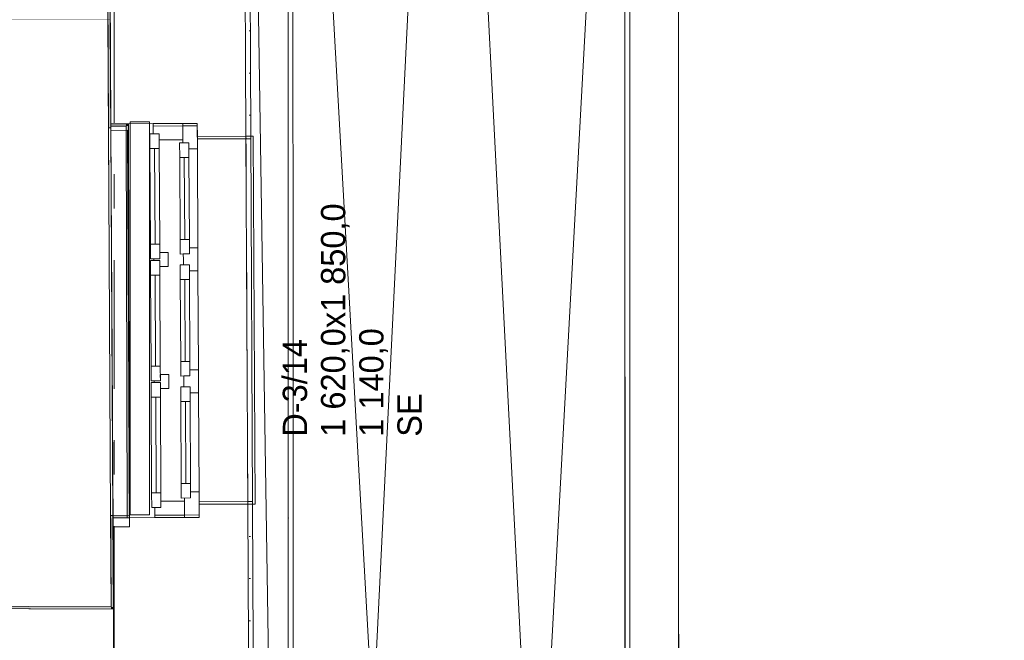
# Model space of a CAD drawing. Header units: millimetres. Extents: x 74467 to 235410, y -65 to 114857.
# Tile 200 of 256: x 138804 to 142853, y 61841 to 64392. Entities that reach past the tile are written whole.
import ezdxf
from ezdxf.enums import TextEntityAlignment as Align

# ---------------------------------------------------------------- set-up
doc = ezdxf.new("R2010")
doc.units = ezdxf.units.MM
doc.header["$MEASUREMENT"] = 0
for name, pattern in [('Katkend', [423.333333, 211.666667, -211.666667]), ('Katkend topelt', [1093.611073, 529.166651, -211.666656, 141.111112, -211.666656]), ('Wipeout_Contour', [1000, 0, -1000])]:
    doc.linetypes.add(name, pattern=pattern)
for name, color, linetype in [('00 2D joon.AR', 7, 'Continuous'), ('00 Kunstikonkursi LÜ jaoks asendi 2D', 7, 'Continuous'), ('00 Teljed.AR', 7, 'Continuous'), ('1153 Tugimüürid.AS', 7, 'Continuous'), ('1153 Välispiirded.AS', 7, 'Continuous'), ('1232 Välisseinad.AR', 7, 'Continuous'), ('1232 Välisseinad.VANA', 7, 'Continuous'), ('1235 Vahelaed.VANA', 7, 'Continuous'), ('1311 Siseseinad.VANA', 7, 'Continuous'), ('1326 Seinapinnad.SA', 7, 'Continuous'), ('1330 Sisustus.SA', 7, 'Continuous'), ('9350 Netopind.VANA', 7, 'Continuous'), ('Aken', 7, 'Continuous'), ('Akna tähis', 7, 'Continuous')]:
    doc.layers.add(name, color=color, linetype=linetype)
doc.styles.add('GENERATED_STYLE_1', font='txt')
doc.styles.add('GENERATED_STYLE_3', font='txt')
pattern_1 = [(0, (0, 0), (0, 173.20508), [0, -100]), (0, (50, 86.6), (0, 173.20508), [0, -100])]

# ---------------------------------------------------------------- blocks, each defined once
blk = doc.blocks.new('Slab_34_1', base_point=(115881.5, 62115.1))
at = {"layer": '1235 Vahelaed.VANA', "color": 7, "linetype": 'Continuous', "lineweight": 13, "flags": 128}
blk.add_lwpolyline([(121482.6, 62696.5), (124000, 62696.5), (123999.9, 62029.9), (132092.6, 61996.9), (139189.4, 61968), (139176.4, 64392.2), (132889.4, 64392.2), (132926.5, 66920.9), (132092.6, 66939.2), (132092.6, 64545.4), (131493.9, 64545.4), (131485.1, 66945.8), (131287.7, 66947.2), (131292.6, 67659.7), (129692.7, 67676.9), (129687.7, 66958.3), (128548.4, 66966.2), (128548.4, 67121.4), (127873.5, 67121.4), (127873.2, 67146.3), (121610, 67284.6)], dxfattribs=at)
blk = doc.blocks.new('Slab_36_1', base_point=(116081.5, 62113))
at = {"layer": '1235 Vahelaed.VANA', "color": 7, "linetype": 'Continuous', "lineweight": 13, "flags": 128}
blk.add_lwpolyline([(121610, 67284.6), (122909.7, 67255.9), (126689.6, 67172.4), (127873.2, 67146.3), (127873.5, 67121.4), (128548.4, 67121.4), (128548.4, 66966.2), (129687.7, 66958.3), (131287.7, 66947.2), (131485.1, 66945.8), (131493.9, 64545.4), (132092.6, 64545.4), (132092.6, 66939.2), (132926.5, 66920.9), (132889.4, 64392.2), (139176.4, 64392.2), (139189.4, 61968), (132092.6, 61996.9), (123999.9, 62029.9), (121482.6, 62055.7)], dxfattribs=at)
blk = doc.blocks.new('Roof_3_1', base_point=(141312.6, 67735.9))
at = {"layer": '1153 Tugimüürid.AS', "color": 7, "linetype": 'Continuous', "lineweight": 13, "flags": 128}
for points in [[(139908, 54996.1), (139908, 67735.9)], [(141312.6, 67735.9), (141312.6, 54996.1)]]:
    blk.add_lwpolyline(points, dxfattribs=at)
blk = doc.blocks.new('Slab_45_1', base_point=(132232.6, 61996.3))
at = {"color": 254, "linetype": 'Wipeout_Contour', "lineweight": 0, "ltscale": 896455.33934}
blk.add_wipeout([(132232.6, 61996.3), (139189.4, 61968), (139176.4, 64392.2), (132889.4, 64392.2), (132926.5, 66920.9), (132232.6, 66936.2)], dxfattribs=at).dxf.layer = '1235 Vahelaed.VANA'
at = {"layer": '1235 Vahelaed.VANA', "color": 7, "linetype": 'Continuous', "lineweight": 13, "flags": 128}
blk.add_lwpolyline([(139176.4, 64392.2), (139189.4, 61968), (132232.6, 61996.3)], dxfattribs=at)
blk = doc.blocks.new('Väike klass 3_PK 106_49_1', base_point=(132392.6, 66423))
at = {"layer": '9350 Netopind.VANA', "color": 7, "linetype": 'Continuous', "lineweight": 13, "flags": 128}
blk.add_lwpolyline([(132232.6, 66936.2), (132232.6, 61996.3), (132939.1, 61993.5), (132935.4, 62413.3), (133388, 62414.5), (133389.1, 62001.6), (139179.3, 61978), (139152.9, 66823.2), (137780.1, 66867.6), (136511, 66881.1), (136511, 66858.6), (134994.6, 66875.3), (134101.7, 66885.2), (133408.9, 66890.4), (133376.6, 66526.7), (132898.4, 66527.3), (132926.5, 66920.9)], close=True, dxfattribs=at)
blk = doc.blocks.new('Curtain Wall_2_1')
at = {"color": 254, "linetype": 'Wipeout_Contour', "lineweight": 0, "ltscale": 621344.690558}
blk.add_wipeout([(141312.6, 64355.8), (141392.6, 64355.8), (141392.6, 64465.8), (141312.6, 64465.8)], dxfattribs=at).dxf.layer = '1153 Välispiirded.AS'
at = {"color": 254, "linetype": 'Wipeout_Contour', "lineweight": 0, "ltscale": 621162.371689}
blk.add_wipeout([(141312.6, 64245.8), (141392.6, 64245.8), (141392.6, 64355.8), (141312.6, 64355.8)], dxfattribs=at).dxf.layer = '1153 Välispiirded.AS'
at = {"color": 254, "linetype": 'Wipeout_Contour', "lineweight": 0, "ltscale": 620980.311088}
blk.add_wipeout([(141312.6, 64135.8), (141392.6, 64135.8), (141392.6, 64245.8), (141312.6, 64245.8)], dxfattribs=at).dxf.layer = '1153 Välispiirded.AS'
at = {"color": 254, "linetype": 'Wipeout_Contour', "lineweight": 0, "ltscale": 620798.50889}
blk.add_wipeout([(141312.6, 64025.8), (141392.6, 64025.8), (141392.6, 64135.8), (141312.6, 64135.8)], dxfattribs=at).dxf.layer = '1153 Välispiirded.AS'
at = {"color": 254, "linetype": 'Wipeout_Contour', "lineweight": 0, "ltscale": 620616.965413}
blk.add_wipeout([(141312.6, 63915.8), (141392.6, 63915.8), (141392.6, 64025.8), (141312.6, 64025.8)], dxfattribs=at).dxf.layer = '1153 Välispiirded.AS'
at = {"color": 254, "linetype": 'Wipeout_Contour', "lineweight": 0, "ltscale": 620435.680854}
blk.add_wipeout([(141312.6, 63805.8), (141392.6, 63805.8), (141392.6, 63915.8), (141312.6, 63915.8)], dxfattribs=at).dxf.layer = '1153 Välispiirded.AS'
at = {"color": 254, "linetype": 'Wipeout_Contour', "lineweight": 0, "ltscale": 620254.65547}
blk.add_wipeout([(141312.6, 63695.8), (141392.6, 63695.8), (141392.6, 63805.8), (141312.6, 63805.8)], dxfattribs=at).dxf.layer = '1153 Välispiirded.AS'
at = {"color": 254, "linetype": 'Wipeout_Contour', "lineweight": 0, "ltscale": 620073.889398}
blk.add_wipeout([(141312.6, 63585.8), (141392.6, 63585.8), (141392.6, 63695.8), (141312.6, 63695.8)], dxfattribs=at).dxf.layer = '1153 Välispiirded.AS'
at = {"color": 254, "linetype": 'Wipeout_Contour', "lineweight": 0, "ltscale": 619893.382955}
blk.add_wipeout([(141312.6, 63475.8), (141392.6, 63475.8), (141392.6, 63585.8), (141312.6, 63585.8)], dxfattribs=at).dxf.layer = '1153 Välispiirded.AS'
at = {"color": 254, "linetype": 'Wipeout_Contour', "lineweight": 0, "ltscale": 619713.136338}
blk.add_wipeout([(141312.6, 63365.8), (141392.6, 63365.8), (141392.6, 63475.8), (141312.6, 63475.8)], dxfattribs=at).dxf.layer = '1153 Välispiirded.AS'
at = {"color": 254, "linetype": 'Wipeout_Contour', "lineweight": 0, "ltscale": 619533.149803}
blk.add_wipeout([(141312.6, 63255.8), (141392.6, 63255.8), (141392.6, 63365.8), (141312.6, 63365.8)], dxfattribs=at).dxf.layer = '1153 Välispiirded.AS'
at = {"color": 254, "linetype": 'Wipeout_Contour', "lineweight": 0, "ltscale": 619353.423488}
blk.add_wipeout([(141312.6, 63145.8), (141392.6, 63145.8), (141392.6, 63255.8), (141312.6, 63255.8)], dxfattribs=at).dxf.layer = '1153 Välispiirded.AS'
at = {"color": 254, "linetype": 'Wipeout_Contour', "lineweight": 0, "ltscale": 619173.957709}
blk.add_wipeout([(141312.6, 63035.8), (141392.6, 63035.8), (141392.6, 63145.8), (141312.6, 63145.8)], dxfattribs=at).dxf.layer = '1153 Välispiirded.AS'
at = {"color": 254, "linetype": 'Wipeout_Contour', "lineweight": 0, "ltscale": 618994.752662}
blk.add_wipeout([(141312.6, 62925.8), (141392.6, 62925.8), (141392.6, 63035.8), (141312.6, 63035.8)], dxfattribs=at).dxf.layer = '1153 Välispiirded.AS'
at = {"color": 254, "linetype": 'Wipeout_Contour', "lineweight": 0, "ltscale": 618815.808604}
blk.add_wipeout([(141312.6, 62815.8), (141392.6, 62815.8), (141392.6, 62925.8), (141312.6, 62925.8)], dxfattribs=at).dxf.layer = '1153 Välispiirded.AS'
at = {"color": 254, "linetype": 'Wipeout_Contour', "lineweight": 0, "ltscale": 618637.125672}
blk.add_wipeout([(141312.6, 62705.8), (141392.6, 62705.8), (141392.6, 62815.8), (141312.6, 62815.8)], dxfattribs=at).dxf.layer = '1153 Välispiirded.AS'
at = {"color": 254, "linetype": 'Wipeout_Contour', "lineweight": 0, "ltscale": 618458.704182}
blk.add_wipeout([(141312.6, 62595.8), (141392.6, 62595.8), (141392.6, 62705.8), (141312.6, 62705.8)], dxfattribs=at).dxf.layer = '1153 Välispiirded.AS'
at = {"color": 254, "linetype": 'Wipeout_Contour', "lineweight": 0, "ltscale": 618280.544329}
blk.add_wipeout([(141312.6, 62485.8), (141392.6, 62485.8), (141392.6, 62595.8), (141312.6, 62595.8)], dxfattribs=at).dxf.layer = '1153 Välispiirded.AS'
at = {"color": 254, "linetype": 'Wipeout_Contour', "lineweight": 0, "ltscale": 618102.646371}
blk.add_wipeout([(141312.6, 62375.8), (141392.6, 62375.8), (141392.6, 62485.8), (141312.6, 62485.8)], dxfattribs=at).dxf.layer = '1153 Välispiirded.AS'
at = {"color": 254, "linetype": 'Wipeout_Contour', "lineweight": 0, "ltscale": 617925.010444}
blk.add_wipeout([(141312.6, 62265.8), (141392.6, 62265.8), (141392.6, 62375.8), (141312.6, 62375.8)], dxfattribs=at).dxf.layer = '1153 Välispiirded.AS'
at = {"color": 254, "linetype": 'Wipeout_Contour', "lineweight": 0, "ltscale": 617747.636864}
blk.add_wipeout([(141312.6, 62155.8), (141392.6, 62155.8), (141392.6, 62265.8), (141312.6, 62265.8)], dxfattribs=at).dxf.layer = '1153 Välispiirded.AS'
at = {"color": 254, "linetype": 'Wipeout_Contour', "lineweight": 0, "ltscale": 617570.525826}
blk.add_wipeout([(141312.6, 62045.8), (141392.6, 62045.8), (141392.6, 62155.8), (141312.6, 62155.8)], dxfattribs=at).dxf.layer = '1153 Välispiirded.AS'
at = {"color": 254, "linetype": 'Wipeout_Contour', "lineweight": 0, "ltscale": 617393.677587}
blk.add_wipeout([(141312.6, 61935.8), (141392.6, 61935.8), (141392.6, 62045.8), (141312.6, 62045.8)], dxfattribs=at).dxf.layer = '1153 Välispiirded.AS'
at = {"color": 254, "linetype": 'Wipeout_Contour', "lineweight": 0, "ltscale": 617217.092283}
blk.add_wipeout([(141312.6, 61825.8), (141392.6, 61825.8), (141392.6, 61935.8), (141312.6, 61935.8)], dxfattribs=at).dxf.layer = '1153 Välispiirded.AS'
at = {"layer": '1153 Välispiirded.AS', "color": 7, "linetype": 'Continuous', "lineweight": 13, "flags": 128}
for points in [[(141312.6, 64465.8), (141312.6, 64355.8), (141312.6, 64245.8), (141312.6, 64135.8), (141312.6, 64025.8), (141312.6, 63915.8), (141312.6, 63805.8), (141312.6, 63695.8), (141312.6, 63585.8), (141312.6, 63475.8), (141312.6, 63365.8), (141312.6, 63255.8), (141312.6, 63145.8), (141312.6, 63035.8), (141312.6, 62925.8), (141312.6, 62815.8), (141312.6, 62705.8), (141312.6, 62595.8), (141312.6, 62485.8), (141312.6, 62375.8), (141312.6, 62265.8), (141312.6, 62155.8), (141312.6, 62045.8), (141312.6, 61935.8), (141312.6, 61825.8)], [(141392.6, 64465.8), (141392.6, 64355.8), (141392.6, 64245.8), (141392.6, 64135.8), (141392.6, 64025.8), (141392.6, 63915.8), (141392.6, 63805.8), (141392.6, 63695.8), (141392.6, 63585.8), (141392.6, 63475.8), (141392.6, 63365.8), (141392.6, 63255.8), (141392.6, 63145.8), (141392.6, 63035.8), (141392.6, 62925.8), (141392.6, 62815.8), (141392.6, 62705.8), (141392.6, 62595.8), (141392.6, 62485.8), (141392.6, 62375.8), (141392.6, 62265.8), (141392.6, 62155.8), (141392.6, 62045.8), (141392.6, 61935.8), (141392.6, 61825.8)]]:
    blk.add_lwpolyline(points, dxfattribs=at)
blk = doc.blocks.new('Opening_74_1')
at = {"color": 254, "linetype": 'Wipeout_Contour', "lineweight": 0, "ltscale": 613432.791424}
blk.add_wipeout([(139754.3, 63912.9), (139734.3, 63912.8), (139741.5, 62400.8), (139761.5, 62400.9)], dxfattribs=at).dxf.layer = '1232 Välisseinad.AR'
at = {"layer": '1232 Välisseinad.AR', "color": 7, "linetype": 'Continuous', "lineweight": 15, "flags": 128}
for points in [[(139754.3, 63912.9), (139734.3, 63912.8)], [(139741.5, 62400.8), (139761.5, 62400.9)]]:
    blk.add_lwpolyline(points, dxfattribs=at)
at = {"layer": '1232 Välisseinad.AR', "color": 7, "linetype": 'Continuous', "lineweight": 13, "flags": 128}
for points in [[(139734.3, 63912.8), (139741.5, 62400.8)], [(139761.5, 62400.9), (139754.3, 63912.9)]]:
    blk.add_lwpolyline(points, dxfattribs=at)
blk = doc.blocks.new('Opening_86_1')
at = {"color": 254, "linetype": 'Wipeout_Contour', "lineweight": 0, "ltscale": 611347.422932}
blk.add_wipeout([(139178.7, 63948), (139168.7, 63947.9), (139177.3, 62354.1), (139187.3, 62354.2)], dxfattribs=at).dxf.layer = '1326 Seinapinnad.SA'
at = {"layer": '1326 Seinapinnad.SA', "color": 7, "linetype": 'Continuous', "lineweight": 15, "flags": 128}
for points in [[(139178.7, 63948), (139168.7, 63947.9)], [(139177.3, 62354.1), (139187.3, 62354.2)]]:
    blk.add_lwpolyline(points, dxfattribs=at)
at = {"layer": '1326 Seinapinnad.SA', "color": 7, "linetype": 'Continuous', "lineweight": 13, "flags": 128}
for points in [[(139168.7, 63947.9), (139177.3, 62354.1)], [(139187.3, 62354.2), (139178.7, 63948)]]:
    blk.add_lwpolyline(points, dxfattribs=at)
blk = doc.blocks.new('Wall_151_1', base_point=(141512.6, 71245.9))
at = {"color": 254, "linetype": 'Wipeout_Contour', "lineweight": 0, "ltscale": 620153.103091}
blk.add_wipeout([(141312.6, 71245.9), (141312.6, 54996.1), (141512.6, 54996.1), (141512.6, 71245.9)], dxfattribs=at).dxf.layer = '1153 Tugimüürid.AS'
at = {"layer": '1153 Tugimüürid.AS', "color": 7, "linetype": 'Continuous', "lineweight": 13, "flags": 128}
for points in [[(141312.6, 71245.9), (141312.6, 54996.1)], [(141512.6, 54996.1), (141512.6, 71245.9)]]:
    blk.add_lwpolyline(points, dxfattribs=at)
blk = doc.blocks.new('Wall Niche Rectangular 24_3')
at = {"layer": 'Aken', "color": 7, "linetype": 'Continuous', "lineweight": 13}
blk.add_line((-815.4, 140), (815.4, 140), dxfattribs=at)
at = {"layer": 'Aken', "color": 7, "linetype": 'Continuous', "lineweight": 15, "flags": 128}
blk.add_lwpolyline([(-815.4, 140), (-815.4, 72), (815.4, 72), (815.4, 140)], close=True, dxfattribs=at)
blk = doc.blocks.new('Triple Historic Window 24_3')
at = {"layer": 'Aken', "color": 7, "linetype": 'Continuous', "lineweight": 13}
for p, q in [((810, 173.4), (-810, 172.4)), ((-670, -109), (-333.3, -109)), ((-168.3, -109), (168.3, -109)), ((333.3, -109), (670, -109)), ((-746, -182), (-756, -182)), ((-756, -182), (-756, -382)), ((-746, -382), (-746, -182)), ((-298.3, -182), (-705, -182)), ((203.3, -182), (-203.3, -182)), ((705, -182), (298.3, -182)), ((756, -182), (746, -182)), ((746, -182), (746, -382)), ((756, -382), (756, -182)), ((-756.1, -382), (-756.1, -412)), ((-756, -382), (-746, -382)), ((-746, -382), (-756, -382)), ((-756, -382), (-756, -402)), ((-756, -402), (-746, -402)), ((-746, -402), (-746, -382)), ((746, -382), (756, -382)), ((756, -382), (746, -382)), ((746, -382), (746, -402)), ((746, -402), (756, -402)), ((756, -402), (756, -382)), ((756.1, -412), (756.1, -382)), ((-756.1, -412), (756.1, -412))]:
    blk.add_line(p, q, dxfattribs=at)
at = {"layer": 'Aken', "color": 7, "linetype": 'Continuous', "lineweight": 15}
for p, q in [((-810, 172.4), (-810, 0)), ((810, 0), (810, 173.4)), ((-810, 0), (-810, -182)), ((-810, 0), (-800, 0)), ((-810, -182), (-810, 0)), ((-800, 0), (-768, 0)), ((-800, -122), (-800, 0)), ((-768, 13), (-708, 13)), ((-768, -25), (-768, 13)), ((-768, 0), (-768, -25)), ((-708, 13), (-708, -25)), ((-708, 13), (-314.3, 13)), ((-314.3, -25), (-314.3, 13)), ((-314.3, 13), (-254.3, 13)), ((-254.3, 13), (-254.3, -25)), ((-254.3, -25), (-254.3, 0)), ((-254.3, 0), (-247.3, 0)), ((-247.3, 13), (-187.3, 13)), ((-247.3, -25), (-247.3, 13)), ((-247.3, 0), (-247.3, -25)), ((-187.3, 13), (-187.3, -25)), ((-187.3, 13), (187.3, 13)), ((187.3, -25), (187.3, 13)), ((187.3, 13), (247.3, 13)), ((247.3, 13), (247.3, -25)), ((247.3, -25), (247.3, 0)), ((247.3, 0), (254.3, 0)), ((254.3, 13), (314.3, 13)), ((254.3, -25), (254.3, 13)), ((254.3, 0), (254.3, -25)), ((314.3, 13), (314.3, -25)), ((314.3, 13), (708, 13)), ((708, -25), (708, 13)), ((708, 13), (768, 13)), ((768, 13), (768, -25)), ((768, -25), (768, 0)), ((768, 0), (800, 0)), ((800, 0), (810, 0)), ((800, -122), (800, 0)), ((810, -182), (810, 0)), ((810, -182), (810, 0)), ((-768, -25), (-743, -25)), ((-708, -25), (-768, -25)), ((-743, -25), (-743, -122)), ((-708, -6), (-314.3, -6)), ((-314.3, -25), (-708, -25)), ((-254.3, -25), (-314.3, -25)), ((-279.3, -60), (-279.3, -25)), ((-279.3, -25), (-254.3, -25)), ((-187.3, -25), (-247.3, -25)), ((-247.3, -25), (-222.3, -25)), ((-222.3, -25), (-222.3, -60)), ((-187.3, -6), (187.3, -6)), ((187.3, -25), (-187.3, -25)), ((247.3, -25), (187.3, -25)), ((222.3, -60), (222.3, -25)), ((222.3, -25), (247.3, -25)), ((314.3, -25), (254.3, -25)), ((254.3, -25), (279.3, -25)), ((279.3, -25), (279.3, -60)), ((314.3, -6), (708, -6)), ((708, -25), (314.3, -25)), ((768, -25), (708, -25)), ((743, -122), (743, -25)), ((743, -25), (768, -25)), ((-222.3, -60), (-279.3, -60)), ((279.3, -60), (222.3, -60)), ((-730, -109), (-670, -109)), ((-730, -147), (-730, -109)), ((-670, -109), (-670, -147)), ((-670, -109), (-333.3, -109)), ((-333.3, -147), (-333.3, -109)), ((-333.3, -109), (-273.3, -109)), ((-273.3, -109), (-273.3, -147)), ((-228.3, -109), (-168.3, -109)), ((-228.3, -147), (-228.3, -109)), ((-168.3, -109), (-168.3, -147)), ((-168.3, -109), (168.3, -109)), ((168.3, -147), (168.3, -109)), ((168.3, -109), (228.3, -109)), ((228.3, -109), (228.3, -147)), ((273.3, -109), (333.3, -109)), ((273.3, -147), (273.3, -109)), ((333.3, -109), (333.3, -147)), ((333.3, -109), (670, -109)), ((670, -147), (670, -109)), ((670, -109), (730, -109)), ((730, -109), (730, -147)), ((-800, -122), (-810, -122)), ((-810, -122), (-800, -122)), ((-743, -122), (-800, -122)), ((-800, -122), (-730, -122)), ((-800, -182), (-800, -122)), ((-730, -122), (-730, -147)), ((-730, -147), (-705, -147)), ((-670, -147), (-730, -147)), ((-705, -147), (-705, -182)), ((-670, -128), (-333.3, -128)), ((-333.3, -147), (-670, -147)), ((-273.3, -147), (-333.3, -147)), ((-298.3, -182), (-298.3, -147)), ((-298.3, -147), (-273.3, -147)), ((-273.3, -147), (-273.3, -122)), ((-273.3, -122), (-250.8, -122)), ((-250.8, -122), (-228.3, -122)), ((-228.3, -122), (-228.3, -147)), ((-228.3, -147), (-203.3, -147)), ((-168.3, -147), (-228.3, -147)), ((-203.3, -147), (-203.3, -182)), ((-168.3, -128), (168.3, -128)), ((168.3, -147), (-168.3, -147)), ((228.3, -147), (168.3, -147)), ((203.3, -182), (203.3, -147)), ((203.3, -147), (228.3, -147)), ((228.3, -147), (228.3, -122)), ((228.3, -122), (250.8, -122)), ((250.8, -122), (273.3, -122)), ((273.3, -122), (273.3, -147)), ((273.3, -147), (298.3, -147)), ((333.3, -147), (273.3, -147)), ((298.3, -147), (298.3, -182)), ((333.3, -128), (670, -128)), ((670, -147), (333.3, -147)), ((730, -147), (670, -147)), ((705, -182), (705, -147)), ((705, -147), (730, -147)), ((730, -147), (730, -122)), ((730, -122), (800, -122)), ((800, -122), (743, -122)), ((810, -122), (800, -122)), ((800, -122), (810, -122)), ((800, -182), (800, -122)), ((-800, -182), (-810, -182)), ((-756, -182), (-810, -182)), ((-705, -182), (-800, -182)), ((-756, -182), (-756, -382)), ((-756, -382), (-756, -182)), ((-250.8, -182), (-298.3, -182)), ((-203.3, -182), (-250.8, -182)), ((250.8, -182), (203.3, -182)), ((298.3, -182), (250.8, -182)), ((800, -182), (705, -182)), ((756, -382), (756, -182)), ((756, -182), (810, -182)), ((756, -382), (756, -182)), ((810, -182), (800, -182))]:
    blk.add_line(p, q, dxfattribs=at)
at = {"layer": 'Aken', "color": 7, "linetype": 'Katkend', "lineweight": 13}
blk.add_line((-756, -382), (756, -382), dxfattribs=at)
blk = doc.blocks.new('Window Stamp 24')
at = {"layer": 'Akna tähis', "color": 7, "lineweight": 13, "style": 'GENERATED_STYLE_1'}
for tag, p in [('AC_WIDO_ID', (-447.2, -926.8)), ('AC_WIDO_A_SIZE', (-447.2, -1083.9)), ('AC_SILL_TO_ANCHOR_LEVEL', (-447.2, -1241)), ('DUMMY_233', (-447.2, -1398.2))]:
    blk.add_attdef(tag, text='', height=100, dxfattribs=at).set_placement(p, align=Align.TOP_LEFT)
blk = doc.blocks.new('Wall_690_1', base_point=(139776, 55082.2))
at = {"layer": '1232 Välisseinad.VANA', "color": 7, "linetype": 'Continuous', "lineweight": 15}
for p, q in [((139352.1, 63965), (139178.7, 63964.2)), ((139534.1, 63965.9), (139352.1, 63965)), ((139734.3, 63912.8), (139534.3, 63911.9)), ((139734.3, 63912.9), (139734.3, 63912.8)), ((139541.5, 62399.9), (139741.5, 62400.8)), ((139741.5, 62400.8), (139741.5, 62400.7)), ((139255.3, 62344.5), (139359.7, 62345)), ((139255.3, 62344.5), (139255.5, 62306.8)), ((139359.7, 62345), (139541.7, 62345.9)), ((139187.6, 62306.4), (139255.5, 62306.8))]:
    blk.add_line(p, q, dxfattribs=at)
at = {"layer": '1232 Välisseinad.VANA', "color": 7, "linetype": 'Continuous', "lineweight": 15, "flags": 128}
for points in [[(139734.3, 63912.8), (139729.9, 64849.1)], [(139174.2, 64792.5), (139178.7, 63964.2)], [(139749.6, 60666.8), (139741.5, 62400.8)], [(139187.6, 62306.4), (139195.6, 60798)]]:
    blk.add_lwpolyline(points, dxfattribs=at)
at = {"layer": 'Aken', "color": 7, "linetype": 'Continuous', "lineweight": 13, "zscale": 1000, "rotation": 90.27007687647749}
blk.add_blockref('Triple Historic Window 24_3', (139355.9, 63155), dxfattribs=at)
at = {"layer": 'Aken', "color": 7, "linetype": 'Continuous', "lineweight": 13, "xscale": -0.9999999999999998, "zscale": 1000, "rotation": 90.3073727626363}
blk.add_blockref('Wall Niche Rectangular 24_3', (139323.2, 63122.6), dxfattribs=at)
at = {"layer": 'Akna tähis', "color": 5, "lineweight": 13}
ref = blk.add_blockref('Window Stamp 24', (139182.5, 63154.2), dxfattribs=dict(at, rotation=90.27007687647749))
ref.add_attrib('AC_WIDO_ID', 'D-3/14', dxfattribs={"color": 7, "lineweight": 13, "height": 100, "rotation": 90, "style": 'GENERATED_STYLE_1'}).set_placement((139885.5, 62677.6), align=Align.TOP_LEFT)
ref.add_attrib('AC_WIDO_A_SIZE', '1\xa0620,0x1\xa0850,0', dxfattribs={"color": 7, "lineweight": 13, "height": 100, "rotation": 90, "style": 'GENERATED_STYLE_1'}).set_placement((140042.7, 62677.6), align=Align.TOP_LEFT)
ref.add_attrib('AC_SILL_TO_ANCHOR_LEVEL', '1\xa0140,0', dxfattribs={"color": 7, "lineweight": 13, "height": 100, "rotation": 90, "style": 'GENERATED_STYLE_1'}).set_placement((140199.8, 62677.6), align=Align.TOP_LEFT)
ref.add_attrib('DUMMY_233', 'SE', dxfattribs={"color": 7, "lineweight": 13, "height": 100, "rotation": 90, "style": 'GENERATED_STYLE_1'}).set_placement((140357, 62677.6), align=Align.TOP_LEFT)
blk = doc.blocks.new('Wall_692_1', base_point=(139189.4, 61968))
at = {"layer": '1311 Siseseinad.VANA', "color": 7, "linetype": 'Continuous', "lineweight": 15, "flags": 128}
for points in [[(139189.4, 61968), (132232.6, 61996.3)], [(139191.5, 61568), (139189.4, 61968)]]:
    blk.add_lwpolyline(points, dxfattribs=at)
blk = doc.blocks.new('Wall_716_1', base_point=(139776, 55082.2))
at = {"layer": '1232 Välisseinad.AR', "linetype": 'Continuous', "lineweight": 13, "true_color": 0x8c8d8c}
h = blk.add_hatch(dxfattribs=at)
h.set_pattern_fill('Krohv_0001', color=252, style=0, pattern_type=2)
h.set_pattern_definition(pattern_1)
h.paths.add_polyline_path([(139729.9, 64849.1), (139734.3, 63912.8), (139754.3, 63912.9), (139749.9, 64849.2)])
h = blk.add_hatch(dxfattribs=at)
h.set_pattern_fill('Krohv_0001', color=252, style=0, pattern_type=2)
h.set_pattern_definition(pattern_1)
h.paths.add_polyline_path([(139741.5, 62400.8), (139749.6, 60666.8), (139769.6, 60666.9), (139761.5, 62400.9)])
at = {"layer": '1232 Välisseinad.AR', "color": 7, "linetype": 'Continuous', "lineweight": 15, "flags": 128}
for points in [[(139729.9, 64849.1), (139734.3, 63912.8)], [(139754.3, 63912.9), (139749.9, 64849.2)], [(139741.5, 62400.8), (139749.6, 60666.8)], [(139769.6, 60666.9), (139761.5, 62400.9)]]:
    blk.add_lwpolyline(points, dxfattribs=at)
blk = doc.blocks.new('Wall_737_1', base_point=(133379.1, 61991.7))
at = {"layer": '1326 Seinapinnad.SA', "linetype": 'Continuous', "lineweight": 0, "true_color": 0xfefefe}
for points in [[(139179.3, 61978), (133389.1, 62001.6), (133389.1, 61991.6), (139179.4, 61968)], [(139189.3, 61978), (139179.3, 61978), (139189.4, 61968)], [(139189.4, 61968), (139179.3, 61978), (139179.4, 61968)]]:
    blk.add_hatch(color=7, dxfattribs=at).paths.add_polyline_path(points)
at = {"layer": '1326 Seinapinnad.SA', "color": 7, "linetype": 'Continuous', "lineweight": 15, "flags": 128}
for points in [[(139179.3, 61978), (133389.1, 62001.6)], [(133389.1, 61991.6), (139189.4, 61968)], [(139189.4, 61968), (139189.3, 61978)]]:
    blk.add_lwpolyline(points, dxfattribs=at)
blk = doc.blocks.new('Wall_738_1', base_point=(139189.4, 61968))
at = {"layer": '1326 Seinapinnad.SA', "linetype": 'Continuous', "lineweight": 0, "true_color": 0xfefefe}
for points in [[(139163.2, 66842.9), (139153.2, 66843.2), (139153.3, 66833.2)], [(139153.3, 66833.2), (139163.3, 66832.9), (139163.2, 66842.5), (139162.8, 66842.6)], [(139163.3, 66832.9), (139153.3, 66833.2), (139155.5, 66412.4), (139165.5, 66412.4)], [(139163.2, 66842.9), (139162.8, 66842.6), (139163.2, 66842.5)], [(139174.2, 64798.6), (139164.2, 64798.6), (139168.7, 63947.9), (139178.7, 63948)], [(139187.3, 62354.2), (139177.3, 62354.1), (139179.3, 61978), (139189.3, 61978)]]:
    blk.add_hatch(color=7, dxfattribs=at).paths.add_polyline_path(points)
at = {"layer": '1326 Seinapinnad.SA', "color": 7, "linetype": 'Continuous', "lineweight": 15, "flags": 128}
for points in [[(139163.2, 66842.9), (139153.2, 66843.2)], [(139153.3, 66833.2), (139155.5, 66412.4)], [(139165.3, 66461.9), (139163.2, 66842.9)], [(139165.5, 66412.4), (139165.3, 66451.9)], [(139164.2, 64798.6), (139168.7, 63947.9)], [(139178.7, 63964.2), (139174.2, 64798.6)], [(139178.7, 63948), (139178.7, 63954.2)], [(139177.3, 62354.1), (139179.3, 61978)], [(139189.3, 61978), (139187.3, 62344.2)]]:
    blk.add_lwpolyline(points, dxfattribs=at)
blk = doc.blocks.new('Wall_746_1', base_point=(139251.3, 63964.5))
at = {"layer": '1326 Seinapinnad.SA', "linetype": 'Continuous', "lineweight": 0, "true_color": 0xfefefe}
for points in [[(139241.3, 63964.5), (139241.4, 63954.5), (139251.3, 63964.5)], [(139251.3, 63964.5), (139241.4, 63954.5), (139251.4, 63954.5)], [(139241.4, 63954.5), (139245.3, 62344.7), (139255.3, 62344.7), (139251.4, 63954.5)]]:
    blk.add_hatch(color=7, dxfattribs=at).paths.add_polyline_path(points)
at = {"layer": '1326 Seinapinnad.SA', "color": 7, "linetype": 'Continuous', "lineweight": 15, "flags": 128}
for points in [[(139251.3, 63964.5), (139241.3, 63964.5)], [(139241.4, 63954.5), (139245.3, 62344.7)], [(139255.3, 62344.7), (139251.3, 63964.5)], [(139255.3, 62344.7), (139245.3, 62344.7)]]:
    blk.add_lwpolyline(points, dxfattribs=at)
blk = doc.blocks.new('Wall_747_1', base_point=(139255.3, 62344.5))
at = {"layer": '1326 Seinapinnad.SA', "linetype": 'Continuous', "lineweight": 0, "true_color": 0xfefefe}
blk.add_hatch(color=7, dxfattribs=at).paths.add_polyline_path([(139255.3, 62354.5), (139187.3, 62354.2), (139187.3, 62344.2), (139255.3, 62344.5)])
at = {"layer": '1326 Seinapinnad.SA', "color": 7, "linetype": 'Continuous', "lineweight": 15, "flags": 128}
for points in [[(139255.3, 62354.5), (139187.3, 62354.2)], [(139187.3, 62344.2), (139255.3, 62344.5)], [(139255.3, 62344.5), (139255.3, 62354.5)]]:
    blk.add_lwpolyline(points, dxfattribs=at)
blk = doc.blocks.new('Wall_748_1', base_point=(139251.3, 63964.5))
at = {"layer": '1326 Seinapinnad.SA', "linetype": 'Continuous', "lineweight": 0, "true_color": 0xfefefe}
blk.add_hatch(color=7, dxfattribs=at).paths.add_polyline_path([(139241.3, 63964.5), (139178.7, 63964.2), (139178.7, 63954.2), (139241.4, 63954.5)])
at = {"layer": '1326 Seinapinnad.SA', "color": 7, "linetype": 'Continuous', "lineweight": 15, "flags": 128}
for points in [[(139241.3, 63964.5), (139178.7, 63964.2)], [(139178.7, 63954.2), (139241.4, 63954.5)]]:
    blk.add_lwpolyline(points, dxfattribs=at)
blk = doc.blocks.new('Slab_480_1', base_point=(139257.4, 62357))
at = {"layer": '1330 Sisustus.SA', "color": 253, "linetype": 'Continuous', "lineweight": 13, "true_color": 0xa5a6a4, "flags": 128}
blk.add_lwpolyline([(139257.4, 62357), (139338.1, 62357), (139338.1, 63972.5), (139257.4, 63972.5)], close=True, dxfattribs=at)
blk = doc.blocks.new('Standard grid marker')
at = {"layer": '00 Teljed.AR', "color": 252, "linetype": 'Katkend topelt', "lineweight": 13, "true_color": 0x8c8d8c}
blk.add_line((6142.5, 0), (54919, 0), dxfattribs=at)
at = {"layer": '00 Teljed.AR', "color": 252, "lineweight": 13, "true_color": 0x8c8d8c, "style": 'GENERATED_STYLE_3'}
for tag, p in [('AC_MarkerText_1_0', (-54.3, -45.7)), ('AC_MarkerText_1_1', (61407.2, -45.7))]:
    blk.add_attdef(tag, text='', height=200, rotation=270, dxfattribs=at).set_placement(p, align=Align.TOP_CENTER)
blk = doc.blocks.new('Standard grid marker_18')
at = {"layer": '00 Teljed.AR', "color": 252, "linetype": 'Katkend topelt', "lineweight": 13, "true_color": 0x8c8d8c}
for p, q in [((6142.5, 0), (15454.4, 0)), ((15454.4, 0), (21596.9, 0))]:
    blk.add_line(p, q, dxfattribs=at)
blk.add_point((15454.4, 0), dxfattribs=at)
blk.add_point((15454.4, 0), dxfattribs=at)
at = {"layer": '00 Teljed.AR', "color": 252, "lineweight": 13, "true_color": 0x8c8d8c, "style": 'GENERATED_STYLE_3'}
for tag, p in [('AC_MarkerText_1_0', (-54.3, -45.7)), ('AC_MarkerText_1_1', (21942.6, -45.7))]:
    blk.add_attdef(tag, text='', height=200, rotation=270, dxfattribs=at).set_placement(p, align=Align.TOP_CENTER)

msp = doc.modelspace()

# ---------------------------------------------------------------- linework, layer by layer
at = {"layer": '00 Kunstikonkursi LÜ jaoks asendi 2D', "color": 7, "linetype": 'Continuous', "lineweight": 13, "flags": 128}
msp.add_lwpolyline([(139789.1, 71550.6), (141508.6, 71551.4), (141516.4, 54950.6), (145374, 54962.1), (145354.1, 80377.7), (139783.7, 82997)], close=True, dxfattribs=at)
msp.add_lwpolyline([(139789.1, 71550.6), (141508.6, 71551.4), (141516.4, 54950.6), (145374, 54962.1), (145354.1, 80377.7), (139783.7, 82997)], close=True, dxfattribs=at)
at = {"layer": '00 Kunstikonkursi LÜ jaoks asendi 2D', "color": 7, "linetype": 'Continuous', "lineweight": 15, "flags": 128}
for points in [[(139648.6, 71550.6), (141508.6, 71551.4), (141516.4, 54950.6), (141296.4, 54950.5), (141288.7, 71251.3), (139648.7, 71250.6)], [(139925.8, 67711.1), (141290.4, 67711.7), (141296.4, 54950.5), (139931.8, 54949.9)]]:
    msp.add_lwpolyline(points, close=True, dxfattribs=at)
at = {"layer": '00 Kunstikonkursi LÜ jaoks asendi 2D', "color": 7, "linetype": 'Continuous', "lineweight": 13, "flags": 128}
msp.add_lwpolyline([(139934.8, 54971.7), (140562.2, 67711.4), (141214.8, 54970.8)], dxfattribs=at)

# ---------------------------------------------------------------- block references
at = {"layer": '1153 Tugimüürid.AS', "color": 7, "linetype": 'Continuous', "lineweight": 13}
msp.add_blockref('Roof_3_1', (141312.6, 67735.9), dxfattribs=at)
at = {"layer": '1235 Vahelaed.VANA', "color": 7, "linetype": 'Continuous', "lineweight": 13}
for name, p in [('Slab_34_1', (115881.5, 62115.1)), ('Slab_36_1', (116081.5, 62113))]:
    msp.add_blockref(name, p, dxfattribs=at)
at = {"layer": '1326 Seinapinnad.SA', "color": 7, "lineweight": 15}
msp.add_blockref('Wall_746_1', (139251.3, 63964.5), dxfattribs=at)
at = {"layer": '1330 Sisustus.SA', "color": 253, "linetype": 'Continuous', "lineweight": 13, "true_color": 0xa5a6a4}
msp.add_blockref('Slab_480_1', (139257.4, 62357), dxfattribs=at)

# ---------------------------------------------------------------- next in the draw order: block references
at = {"layer": '1153 Välispiirded.AS', "linetype": 'Continuous', "lineweight": 0}
msp.add_blockref('Curtain Wall_2_1', (0, 0), dxfattribs=at)
at = {"layer": '1235 Vahelaed.VANA', "color": 7, "linetype": 'Continuous', "lineweight": 13}
msp.add_blockref('Slab_45_1', (132232.6, 61996.3), dxfattribs=at)

# ---------------------------------------------------------------- next in the draw order: linework, layer by layer
at = {"layer": '00 Kunstikonkursi LÜ jaoks asendi 2D', "color": 7, "linetype": 'Continuous', "lineweight": 13, "flags": 128}
msp.add_lwpolyline([(111667.3, 55148.7), (139931.8, 54949.9), (139734.4, 67681.7), (139640.4, 67681.9), (121180.2, 68000.7)], dxfattribs=at)
at = {"layer": '9350 Netopind.VANA', "color": 253, "linetype": 'Continuous', "lineweight": 0, "true_color": 0xbbb393, "flags": 128}
msp.add_lwpolyline([(132232.6, 66936.2), (132232.6, 61996.3), (132939.1, 61993.5), (132935.4, 62413.3), (133388, 62414.5), (133389.1, 62001.6), (139179.3, 61978), (139152.9, 66823.2), (137780.1, 66867.6), (136511, 66881.1), (136511, 66858.6), (134994.6, 66875.3), (134101.7, 66885.2), (133408.9, 66890.4), (133376.6, 66526.7), (132898.4, 66527.3), (132926.5, 66920.9)], close=True, dxfattribs=at)

# ---------------------------------------------------------------- next in the draw order: block references
at = {"layer": '1153 Tugimüürid.AS', "color": 7, "lineweight": 15}
msp.add_blockref('Wall_151_1', (141512.6, 71245.9), dxfattribs=at)
at = {"layer": '1326 Seinapinnad.SA', "color": 7, "lineweight": 15}
msp.add_blockref('Wall_737_1', (133379.1, 61991.7), dxfattribs=at)
at = {"layer": '9350 Netopind.VANA', "color": 7, "linetype": 'Continuous', "lineweight": 13}
msp.add_blockref('Väike klass 3_PK 106_49_1', (132392.6, 66423), dxfattribs=at)

# ---------------------------------------------------------------- next in the draw order: linework, layer by layer
at = {"layer": '00 2D joon.AR', "color": 7, "linetype": 'Continuous', "lineweight": 13, "flags": 128}
msp.add_lwpolyline([(139908, 67735.9), (140620.3, 54996.1), (141312.6, 67734.3)], dxfattribs=at)

# ---------------------------------------------------------------- next in the draw order: block references
at = {"layer": '1232 Välisseinad.AR', "color": 7, "linetype": 'Continuous', "lineweight": 13}
msp.add_blockref('Opening_74_1', (0, 0), dxfattribs=at)
at = {"layer": '1326 Seinapinnad.SA', "color": 7, "linetype": 'Continuous', "lineweight": 13}
msp.add_blockref('Opening_86_1', (0, 0), dxfattribs=at)

# ---------------------------------------------------------------- next in the draw order: block references
at = {"layer": '00 Teljed.AR', "color": 7, "linetype": 'Continuous', "lineweight": 13, "zscale": 1000, "rotation": 90}
for name, p in [('Standard grid marker', (139192.6, 46889.6)), ('Standard grid marker_18', (139908, 46889.6))]:
    msp.add_blockref(name, p, dxfattribs=at)
at = {"layer": '1232 Välisseinad.AR', "color": 7, "lineweight": 15}
msp.add_blockref('Wall_716_1', (139776, 55082.2), dxfattribs=at)
at = {"layer": '1232 Välisseinad.VANA', "color": 7, "lineweight": 15}
msp.add_blockref('Wall_690_1', (139776, 55082.2), dxfattribs=at)
at = {"layer": '1311 Siseseinad.VANA', "color": 7, "lineweight": 15}
msp.add_blockref('Wall_692_1', (139189.4, 61968), dxfattribs=at)
at = {"layer": '1326 Seinapinnad.SA', "color": 7, "lineweight": 15}
for name, p in [('Wall_738_1', (139189.4, 61968)), ('Wall_748_1', (139251.3, 63964.5)), ('Wall_747_1', (139255.3, 62344.5))]:
    msp.add_blockref(name, p, dxfattribs=at)

doc.saveas('drawing.dxf')
